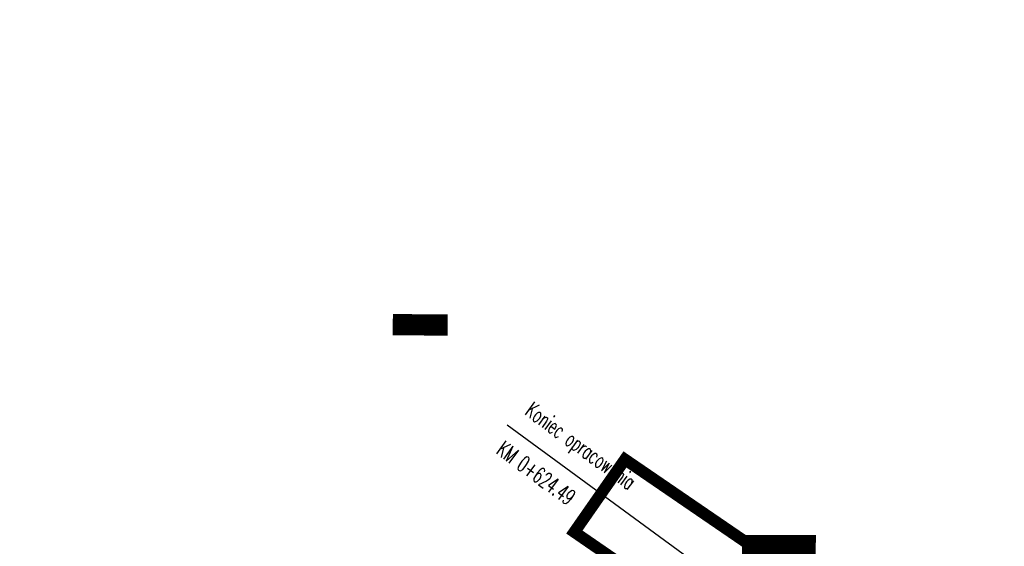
# Model space of a CAD drawing. Header units: metres. Extents: x 7443078 to 7443628, y 5636807 to 5637202.
# Tile 20 of 25: x 7443561 to 7443628, y 5637013 to 5637049. Entities that reach past the tile are written whole.
import ezdxf

# ---------------------------------------------------------------- set-up
doc = ezdxf.new("R2010")
doc.units = ezdxf.units.M
doc.linetypes.add('DASHED2', pattern=[0.375, 0.25, -0.125])
doc.layers.get('Defpoints').update_dxf_attribs({"true_color": 0x999999})
for name, color, linetype in [('_LINIA PODZIAŁOWA', 5, 'Continuous'), ('K_pkt charakter', 7, 'Continuous'), ('K_wymiar', 7, 'Continuous')]:
    doc.layers.add(name, color=color, linetype=linetype)
doc.styles.add('MAT', font='simplex.shx', dxfattribs={"width": 0.6})
doc.styles.add('sytuacja 500 opisy', font='calibri.ttf', dxfattribs={"width": 0.75, "height": 0.9})
doc.dimstyles.new('wymiarowanie sytuacja 500', dxfattribs={"dimtxt": 0.9, "dimasz": 0.5, "dimexe": 0.2, "dimexo": 0.2, "dimgap": 0.2, "dimtad": 4, "dimlfac": -1, "dimzin": 1, "dimtxsty": 'sytuacja 500 opisy', "dimcen": 0.5, "dimadec": 4, "dimazin": 1, "dimtfac": 1, "dimtmove": 1, "dimatfit": 3, "dimfxl": 0.2, "dimlwd": -1, "dimlwe": -1, "dimarcsym": 0})

# ---------------------------------------------------------------- blocks, each defined once
blk = doc.blocks.new('*D941')
at = {"layer": 'Defpoints', "color": 0, "lineweight": 13, "transparency": 16777216}
for p in [(7443390.892, 5637129.124), (7443587.13, 5636974.235)]:
    blk.add_point(p, dxfattribs=at)
at = {"layer": 'K_wymiar', "color": 0, "transparency": 16777216}
blk.add_line((7443574.809, 5636983.959), (7443586.737, 5636974.544), dxfattribs=at)
at = {"layer": 'K_wymiar', "color": 0, "lineweight": 13, "transparency": 16777216}
blk.add_solid([(7443586.789, 5636974.61), (7443586.686, 5636974.479), (7443587.13, 5636974.235)], dxfattribs=at)
at = {"layer": 'K_wymiar', "color": 0, "lineweight": 13, "transparency": 16777216, "insert": (7443575.837, 5636982.186), "char_height": 0.9, "attachment_point": 5, "rotation": 321.716, "style": 'sytuacja 500 opisy'}
blk.add_mtext('R250,00', dxfattribs=at)

msp = doc.modelspace()

# ---------------------------------------------------------------- linework, layer by layer
at = {"layer": '_LINIA PODZIAŁOWA', "color": 3, "linetype": 'DASHED2', "ltscale": 5, "const_width": 0.8, "flags": 128}
msp.add_lwpolyline([(7443604.4, 5637010.02), (7443598.544, 5637014.051), (7443601.999, 5637019.007), (7443627.343, 5637001.669), (7443623.866, 5636996.619), (7443618.413, 5637000.373)], dxfattribs=at)
at = {"layer": 'K_pkt charakter', "linetype": 'Continuous', "lineweight": -3}
msp.add_line((7443612.102, 5637008.061), (7443593.949, 5637021.354), dxfattribs=at)
at = {"layer": 'K_wymiar', "color": 2, "lineweight": 13, "const_width": 1.45, "flags": 128}
for points in [[(7443589.892, 5637028.18), (7443586.147, 5637028.208)], [(7443615.031, 5637013.118), (7443609.985, 5637013.132)]]:
    msp.add_lwpolyline(points, dxfattribs=at)

# ---------------------------------------------------------------- texts
at = {"layer": 'K_pkt charakter', "linetype": 'Continuous', "lineweight": -3, "char_height": 1.1, "rotation": 323.78555, "style": 'MAT'}
for s, insert, attachment_point in [('Koniec opracowania', (7443594.87, 5637021.819), 7), ('KM 0+624.49', (7443593.784, 5637020.336), 1)]:
    msp.add_mtext(s, dxfattribs=dict(at, insert=insert, attachment_point=attachment_point))

# ---------------------------------------------------------------- dimensions: what is measured, and where the dimension line sits
at = {"layer": 'K_wymiar', "lineweight": 13}
dim = msp.add_radius_dim(center=(7443390.892, 5637129.124), mpoint=(7443587.13, 5636974.235), dimstyle='wymiarowanie sytuacja 500', dxfattribs=at)
dim.commit()
dim.dimension.update_dxf_attribs({"geometry": '*D941', "text_midpoint": (7443576.305, 5636982.779), "dimtype": 164})

doc.saveas('drawing.dxf')
